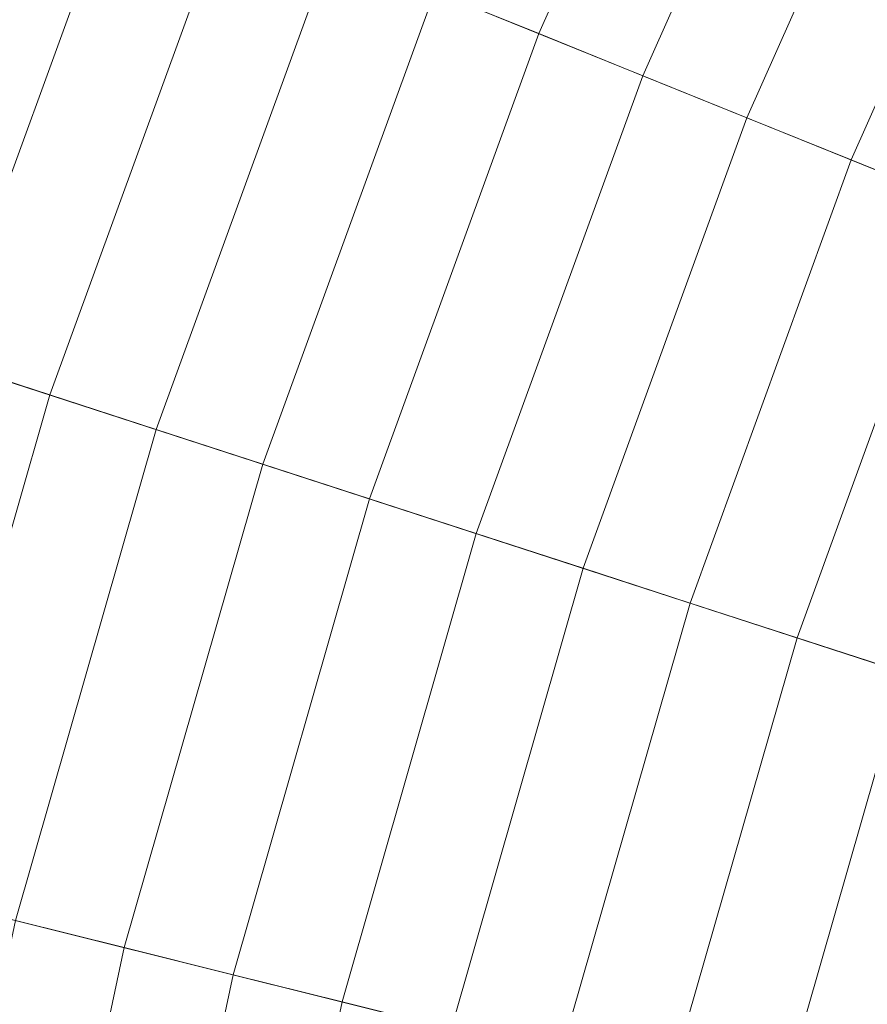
# Model space of a CAD drawing. Header units: centimetres. Extents: x -3.01 to 4.18, y -6.48 to 0.72.
# Tile 108 of 256: x -1.21 to -0.99, y -2.45 to -2.21. Entities that reach past the tile are written whole.
import ezdxf

# ---------------------------------------------------------------- set-up
doc = ezdxf.new("R2010")
doc.units = ezdxf.units.CM
doc.header["$LTSCALE"] = 2.54
doc.layers.add('Lucido design-1', color=7, linetype='Continuous')

# ---------------------------------------------------------------- blocks, each defined once
blk = doc.blocks.new('Gruppo-1')
at = {"color": 142, "linetype": 'Continuous', "lineweight": 9}
for points in [[(-0.87733, 0.40661, -13.70234), (-1.10309, 0.2965, -13.70234), (0.58535, -2.87899, -13.70234), (0.58548, -2.87892, -13.70234)], [(-1.10309, 0.2965, -13.70234), (-1.32062, 0.17091, -13.70234), (0.58522, -2.87906, -13.70234), (0.58535, -2.87899, -13.70234)], [(-1.32062, 0.17091, -13.70234), (-1.52886, 0.03045, -13.70234), (0.58509, -2.87915, -13.70234), (0.58522, -2.87906, -13.70234)], [(-1.52886, 0.03045, -13.70234), (-1.72679, -0.12419, -13.70234), (0.58497, -2.87924, -13.70234), (0.58509, -2.87915, -13.70234)], [(-1.72679, -0.12419, -13.70234), (-1.91345, -0.29226, -13.70234), (0.58486, -2.87934, -13.70234), (0.58497, -2.87924, -13.70234)], [(-1.91345, -0.29226, -13.70234), (-2.08794, -0.47295, -13.70234), (0.58475, -2.87945, -13.70234), (0.58486, -2.87934, -13.70234)], [(-2.08794, -0.47295, -13.70234), (-2.24939, -0.66536, -13.70234), (0.58466, -2.87957, -13.70234), (0.58475, -2.87945, -13.70234)], [(-2.24939, -0.66536, -13.70234), (-2.39704, -0.86857, -13.70234), (0.58457, -2.87969, -13.70234), (0.58466, -2.87957, -13.70234)], [(-2.39704, -0.86857, -13.70234), (-2.53014, -1.08159, -13.70234), (0.58449, -2.87982, -13.70234), (0.58457, -2.87969, -13.70234)], [(-2.53014, -1.08159, -13.70234), (-2.64806, -1.30336, -13.70234), (0.58442, -2.87995, -13.70234), (0.58449, -2.87982, -13.70234)], [(-2.64806, -1.30336, -13.70234), (-2.75023, -1.53283, -13.70234), (0.58436, -2.88009, -13.70234), (0.58442, -2.87995, -13.70234)], [(-2.75023, -1.53283, -13.70234), (-2.83614, -1.76886, -13.70234), (0.58431, -2.88023, -13.70234), (0.58436, -2.88009, -13.70234)], [(-2.83614, -1.76886, -13.70234), (-2.90537, -2.01031, -13.70234), (0.58426, -2.88038, -13.70234), (0.58431, -2.88023, -13.70234)], [(-2.90537, -2.01031, -13.70234), (-2.95759, -2.256, -13.70234), (0.58423, -2.88052, -13.70234), (0.58426, -2.88038, -13.70234)], [(-1.02518, -2.0949, -12.82121), (-1.07608, -2.20923, -12.82121), (-1.10238, -2.1986, -12.82804), (-1.05067, -2.08247, -12.82804)], [(-0.99966, -2.10734, -12.81447), (-1.04976, -2.21986, -12.81447), (-1.07608, -2.20923, -12.82121), (-1.02518, -2.0949, -12.82121)], [(-0.97413, -2.1198, -12.80783), (-1.02342, -2.23051, -12.80783), (-1.04976, -2.21986, -12.81447), (-0.99966, -2.10734, -12.81447)], [(-0.94857, -2.13226, -12.80129), (-0.99705, -2.24116, -12.80129), (-1.02342, -2.23051, -12.80783), (-0.97413, -2.1198, -12.80783)], [(-0.92299, -2.14474, -12.79485), (-0.97067, -2.25182, -12.79485), (-0.99705, -2.24116, -12.80129), (-0.94857, -2.13226, -12.80129)], [(-1.18115, -2.16678, -12.84913), (-1.22666, -2.29181, -12.84913), (-1.25354, -2.28308, -12.85636), (-1.20736, -2.15619, -12.85636)], [(-1.15491, -2.17738, -12.842), (-1.19975, -2.30056, -12.842), (-1.22666, -2.29181, -12.84913), (-1.18115, -2.16678, -12.84913)], [(-1.12866, -2.18799, -12.83497), (-1.17281, -2.30931, -12.83497), (-1.19975, -2.30056, -12.842), (-1.15491, -2.17738, -12.842)], [(-1.10238, -2.1986, -12.82804), (-1.14586, -2.31807, -12.82804), (-1.17281, -2.30931, -12.83497), (-1.12866, -2.18799, -12.83497)], [(-1.07608, -2.20923, -12.82121), (-1.11888, -2.32683, -12.82121), (-1.14586, -2.31807, -12.82804), (-1.10238, -2.1986, -12.82804)], [(-1.04976, -2.21986, -12.81447), (-1.09188, -2.3356, -12.81447), (-1.11888, -2.32683, -12.82121), (-1.07608, -2.20923, -12.82121)], [(-1.02342, -2.23051, -12.80783), (-1.06486, -2.34438, -12.80783), (-1.09188, -2.3356, -12.81447), (-1.04976, -2.21986, -12.81447)], [(-0.99705, -2.24116, -12.80129), (-1.03782, -2.35317, -12.80129), (-1.06486, -2.34438, -12.80783), (-1.02342, -2.23051, -12.80783)], [(-0.97067, -2.25182, -12.79485), (-1.01076, -2.36196, -12.79485), (-1.03782, -2.35317, -12.80129), (-0.99705, -2.24116, -12.80129)], [(-0.94426, -2.26249, -12.7885), (-0.98367, -2.37076, -12.7885), (-1.01076, -2.36196, -12.79485), (-0.97067, -2.25182, -12.79485)], [(-2.95759, -2.256, -13.70234), (-2.99255, -2.50474, -13.70234), (0.58421, -2.88067, -13.70234), (0.58423, -2.88052, -13.70234)], [(-1.19975, -2.30056, -12.842), (-1.23588, -2.42656, -12.842), (-1.26333, -2.41972, -12.84913), (-1.22666, -2.29181, -12.84913)], [(-1.17281, -2.30931, -12.83497), (-1.2084, -2.43341, -12.83497), (-1.23588, -2.42656, -12.842), (-1.19975, -2.30056, -12.842)], [(-1.14586, -2.31807, -12.82804), (-1.1809, -2.44027, -12.82804), (-1.2084, -2.43341, -12.83497), (-1.17281, -2.30931, -12.83497)], [(-1.11888, -2.32683, -12.82121), (-1.15338, -2.44713, -12.82121), (-1.1809, -2.44027, -12.82804), (-1.14586, -2.31807, -12.82804)], [(-1.09188, -2.3356, -12.81447), (-1.12583, -2.454, -12.81447), (-1.15338, -2.44713, -12.82121), (-1.11888, -2.32683, -12.82121)], [(-1.06486, -2.34438, -12.80783), (-1.09827, -2.46087, -12.80783), (-1.12583, -2.454, -12.81447), (-1.09188, -2.3356, -12.81447)], [(-1.03782, -2.35317, -12.80129), (-1.07068, -2.46775, -12.80129), (-1.09827, -2.46087, -12.80783), (-1.06486, -2.34438, -12.80783)], [(-1.01076, -2.36196, -12.79485), (-1.04307, -2.47464, -12.79485), (-1.07068, -2.46775, -12.80129), (-1.03782, -2.35317, -12.80129)], [(-0.98367, -2.37076, -12.7885), (-1.01544, -2.48153, -12.7885), (-1.04307, -2.47464, -12.79485), (-1.01076, -2.36196, -12.79485)], [(-0.95657, -2.37957, -12.78226), (-0.98778, -2.48842, -12.78226), (-1.01544, -2.48153, -12.7885), (-0.98367, -2.37076, -12.7885)], [(-1.1809, -2.44027, -12.82804), (-1.20733, -2.56462, -12.82804), (-1.23524, -2.5597, -12.83497), (-1.2084, -2.43341, -12.83497)], [(-1.15338, -2.44713, -12.82121), (-1.1794, -2.56955, -12.82121), (-1.20733, -2.56462, -12.82804), (-1.1809, -2.44027, -12.82804)], [(-1.12583, -2.454, -12.81447), (-1.15144, -2.57448, -12.81447), (-1.1794, -2.56955, -12.82121), (-1.15338, -2.44713, -12.82121)], [(-1.09827, -2.46087, -12.80783), (-1.12346, -2.57941, -12.80783), (-1.15144, -2.57448, -12.81447), (-1.12583, -2.454, -12.81447)]]:
    blk.add_3dface(points, dxfattribs=at)

msp = doc.modelspace()

# ---------------------------------------------------------------- block references
at = {"layer": 'Lucido design-1', "color": 7}
msp.add_blockref('Gruppo-1', (0, 0), dxfattribs=at)

doc.saveas('drawing.dxf')
